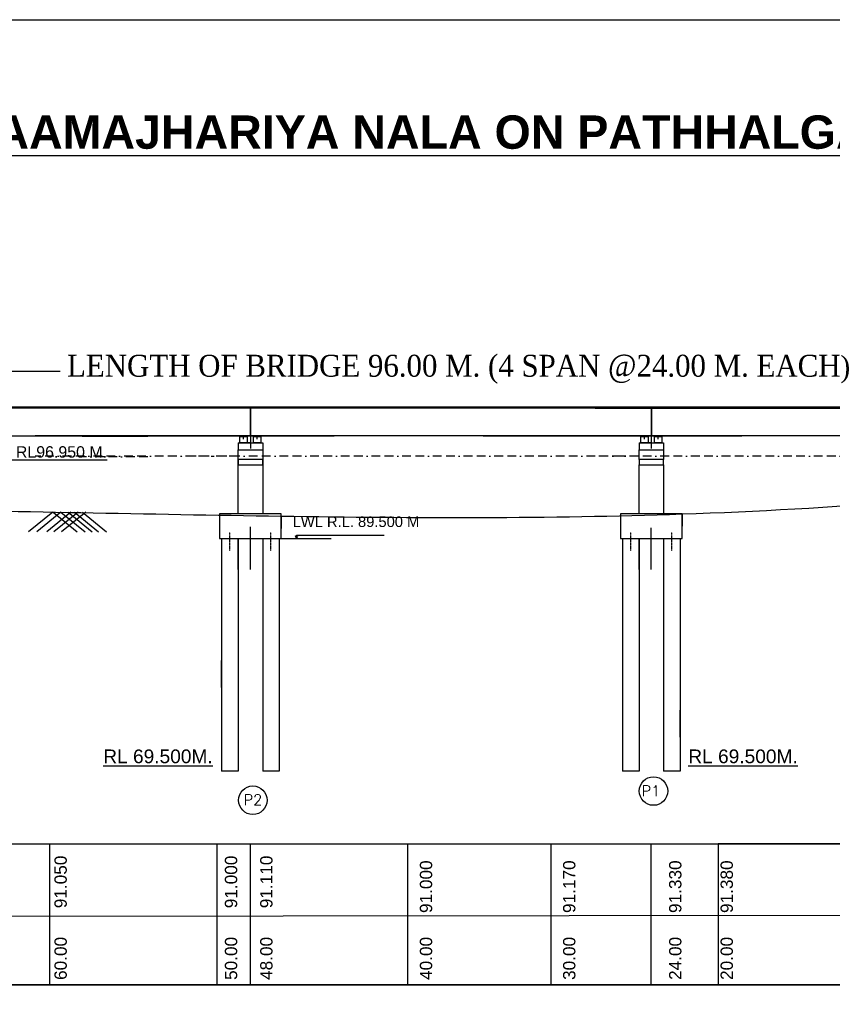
# Model space of a CAD drawing. Extents: x 629217 to 1787843, y 512199 to 1583660.
# Tile 9 of 10: x 766444 to 859099, y 779326 to 891582. Entities that reach past the tile are written whole.
import ezdxf

# ---------------------------------------------------------------- set-up
doc = ezdxf.new("R2010")
doc.units = ezdxf.units.MI
doc.header["$MEASUREMENT"] = 0
doc.linetypes.add('BORDER2', pattern=[0.875, 0.25, -0.125, 0.25, -0.125, 0, -0.125])
doc.linetypes.add('CENTER2', pattern=[1.125, 0.75, -0.125, 0.125, -0.125])
doc.layers.add('CEN', color=1, linetype='Continuous', lineweight=9)
doc.layers.add('STR', color=7, linetype='Continuous', lineweight=25)
doc.layers.add('GROUND_LVL', color=114, linetype='Continuous')
doc.layers.add('TEXT', color=3, linetype='Continuous')
doc.styles.add('ROMANT', font='romant.shx')
doc.styles.get("Standard").update_dxf_attribs({"font": 'arial.ttf', "height": 500})

msp = doc.modelspace()

# ---------------------------------------------------------------- hatches: boundary and pattern name
at = {"ltscale": 0.5}
h = msp.add_hatch(color=0, dxfattribs=at)
h.paths.add_polyline_path([(791966.9, 844107), (791966.9, 844046.2), (792218.1, 844046.2), (792218.1, 844107)])
h.paths.add_polyline_path([(791718.9, 844107), (791718.9, 844046.2), (791966.9, 844046.2), (791966.9, 844107)])
h = msp.add_hatch(color=0, dxfattribs=at)
h.paths.add_polyline_path([(793280.6, 844107), (793280.6, 844046.2), (793528.5, 844046.2), (793528.5, 844107)])
h.paths.add_polyline_path([(793779.8, 844046.2), (793779.8, 844107), (793528.5, 844107), (793528.5, 844046.2)])
h = msp.add_hatch(color=0, dxfattribs=at)
h.paths.add_polyline_path([(837682.2, 844107.9), (837682.2, 844047.1), (837933.5, 844047.1), (837933.5, 844107.9)])
h.paths.add_polyline_path([(837434.3, 844107.9), (837434.3, 844047.1), (837682.2, 844047.1), (837682.2, 844107.9)])
h = msp.add_hatch(color=0, dxfattribs=at)
h.paths.add_polyline_path([(838995.9, 844107.9), (838995.9, 844047.1), (839243.9, 844047.1), (839243.9, 844107.9)])
h.paths.add_polyline_path([(839495.1, 844047.1), (839495.1, 844107.9), (839243.9, 844107.9), (839243.9, 844047.1)])

# ---------------------------------------------------------------- linework, layer by layer
at = {"color": 0, "ltscale": 0.5}
for p, q in [((771054.9, 851462.1), (700608.3, 851469.8)), ((792715.7, 847344), (792715.7, 844107)), ((792746.9, 846429.1), (792746.9, 842701.8)), ((792778.1, 847344), (792778.1, 844107)), ((838462.2, 847391.3), (832071.5, 847391.3)), ((884926.4, 847391.3), (832071.5, 847391.3)), ((832071.5, 847273.8), (884926.4, 847273.8)), ((832071.5, 847273.8), (838431, 847273.8)), ((838431, 847344.9), (838431, 844107.9)), ((838462.2, 846430), (838462.2, 842702.7)), ((838493.4, 847344.9), (838493.4, 844107.9)), ((773576.5, 844107.4), (781061.1, 844107.4)), ((784964.5, 844154.7), (802301.5, 844154.7)), ((791342.9, 843327), (791342.9, 842547)), ((791342.9, 843327), (792746.9, 843327)), ((791537.9, 843327), (791537.9, 844046.2)), ((791537.9, 844046.2), (792395.9, 844046.2)), ((792395.9, 843327), (791537.9, 843327)), ((792218.1, 844107), (791718.9, 844107)), ((791718.9, 844107), (791718.9, 844046.2)), ((791966.9, 843739.5), (791966.9, 844152)), ((792746.9, 843327), (791966.9, 843327)), ((792395.9, 843327), (791966.9, 843327)), ((792218.1, 844046.2), (792218.1, 844107)), ((792715.7, 844107), (792218.1, 844107)), ((792358.5, 844046.2), (792218.1, 844046.2)), ((792395.9, 844046.2), (792395.9, 843327)), ((793058.9, 844107), (792778.1, 844107)), ((793058.9, 844107), (793682.9, 844107)), ((793099.5, 843327), (793099.5, 844046.2)), ((793099.5, 844046.2), (793957.5, 844046.2)), ((793099.5, 844046.2), (793957.5, 844046.2)), ((793957.5, 843327), (793099.5, 843327)), ((793779.8, 844107), (793280.6, 844107)), ((793280.6, 844107), (793280.6, 844046.2)), ((793528.5, 843739.5), (793528.5, 844152)), ((793957.5, 843327), (793528.5, 843327)), ((793779.8, 844046.2), (793779.8, 844107)), ((793957.5, 844046.2), (793957.5, 843327)), ((794150.9, 843327), (794150.9, 842547)), ((819291.9, 844154.7), (838431, 844154.7)), ((832071.5, 844154.7), (848771.4, 844154.7)), ((837058.2, 843327.9), (837058.2, 842547.9)), ((837058.2, 843327.9), (838462.2, 843327.9)), ((837253.2, 843327.9), (837253.2, 844047.1)), ((837253.2, 844047.1), (838111.2, 844047.1)), ((838111.2, 843327.9), (837253.2, 843327.9)), ((837434.3, 844107.9), (837434.3, 844047.1)), ((837682.2, 843740.4), (837682.2, 844152.9)), ((838462.2, 843327.9), (837682.2, 843327.9)), ((838111.2, 843327.9), (837682.2, 843327.9)), ((837933.5, 844047.1), (837933.5, 844107.9)), ((838073.9, 844047.1), (837933.5, 844047.1)), ((838111.2, 844047.1), (838111.2, 843327.9)), ((838774.2, 844107.9), (838493.4, 844107.9)), ((838814.9, 843327.9), (838814.9, 844047.1)), ((838814.9, 844047.1), (839672.9, 844047.1)), ((838814.9, 844047.1), (839672.9, 844047.1)), ((839672.9, 843327.9), (838814.9, 843327.9)), ((838995.9, 844107.9), (838995.9, 844047.1)), ((839243.9, 843740.4), (839243.9, 844152.9)), ((839672.9, 843327.9), (839243.9, 843327.9)), ((839495.1, 844047.1), (839495.1, 844107.9)), ((839672.9, 844047.1), (839672.9, 843327.9)), ((839866.2, 843327.9), (839866.2, 842547.9)), ((791342.9, 842547), (794150.9, 842547)), ((791342.9, 841455), (791342.9, 842547)), ((794150.9, 842547), (794150.9, 841455)), ((837058.2, 842547.9), (839866.2, 842547.9)), ((837058.2, 841455.9), (837058.2, 842547.9)), ((839866.2, 842547.9), (839866.2, 841455.9)), ((791342.9, 835227), (791342.9, 841746.3)), ((794150.9, 841455), (791342.9, 841455)), ((791342.9, 841455), (791342.9, 840831)), ((791342.9, 840583.4), (791342.9, 841455)), ((791342.9, 840531.4), (791342.9, 841455)), ((791342.9, 840831), (794150.9, 840831)), ((791342.9, 835227), (791342.9, 840831)), ((794150.9, 841746.3), (794150.9, 835227)), ((794150.9, 840831), (794150.9, 841455)), ((794150.9, 841455), (794150.9, 840583.4)), ((794150.9, 841455), (794150.9, 840531.4)), ((794150.9, 840831), (794150.9, 835227)), ((839866.2, 841455.9), (837058.2, 841455.9)), ((837058.2, 841455.9), (837058.2, 840831.9)), ((837058.2, 840831.9), (839866.2, 840831.9)), ((837058.2, 835227), (837058.2, 840831.9)), ((837058.2, 840593.4), (837058.2, 840831.9)), ((837058.2, 840593.4), (837058.2, 840831.9)), ((839866.2, 840831.9), (839866.2, 841455.9)), ((839866.2, 840831.9), (839866.2, 840730.4)), ((839866.2, 840831.9), (839866.2, 840593.4)), ((839866.2, 840831.9), (839866.2, 835227)), ((796256.9, 835227), (789236.9, 835227)), ((789236.9, 835227), (789236.9, 832419)), ((791342.9, 835227), (791342.9, 835532.5)), ((791342.9, 835227), (791342.9, 835497.6)), ((794150.9, 835532.5), (794150.9, 835227)), ((794150.9, 835497.6), (794150.9, 835227)), ((841972.2, 835227), (834952.2, 835227)), ((834952.2, 835227), (834952.2, 832419)), ((837058.2, 835227), (837058.2, 835527.6)), ((837058.2, 835227), (837058.2, 835504)), ((839866.2, 835527.6), (839866.2, 835227)), ((839866.2, 835504), (839866.2, 835227)), ((792746.9, 828884), (792746.9, 833757)), ((838462.2, 828884), (838462.2, 833638)), ((789236.9, 832419), (796256.9, 832419)), ((789470.9, 832419), (789470.9, 805920.8)), ((791342.9, 828884), (791342.9, 832419)), ((791342.9, 832419), (791342.9, 805920.8)), ((794150.9, 832419), (794150.9, 828884)), ((794150.9, 832419), (794150.9, 805920.8)), ((796022.9, 832419), (796022.9, 805920.8)), ((798000.5, 832419), (797873.4, 832729)), ((798000.5, 832419), (798000.5, 832825.4)), ((798000.5, 832825.4), (808020, 832825.4)), ((798000.5, 832419), (798139.3, 832697.4)), ((834952.2, 832419), (841972.2, 832419)), ((835186.2, 832419), (835186.2, 805920.8)), ((837058.2, 828884), (837058.2, 832419)), ((837058.2, 832419), (837058.2, 805920.8)), ((839866.2, 832419), (839866.2, 828884)), ((839866.2, 832419), (839866.2, 805920.8)), ((841738.2, 832419), (841738.2, 805920.8)), ((791342.9, 829369.2), (791342.9, 830414.4)), ((794150.9, 830414.4), (794150.9, 829369.2)), ((837058.2, 829369.2), (837058.2, 830414.4)), ((839866.2, 830414.4), (839866.2, 829369.2))]:
    msp.add_line(p, q, dxfattribs=at)
at = {"ltscale": 10}
for p, q in [((832071.5, 847391.3), (698586.5, 847391.3)), ((832071.5, 847273.8), (699956, 847273.8)), ((841972.2, 835227), (841972.2, 833823.5)), ((796256.9, 834987), (796256.9, 833583.5)), ((865141.3, 797604.6), (846091.3, 797604.6)), ((769891.3, 781532.6), (750841.3, 781532.6)), ((788941.3, 781532.6), (769891.3, 781532.6)), ((807991.3, 781532.6), (788941.3, 781532.6)), ((827041.3, 781532.6), (807991.3, 781532.6)), ((846091.3, 781532.6), (827041.3, 781532.6))]:
    msp.add_line(p, q, dxfattribs=at)
at = {"color": 0, "ltscale": 10}
for p, q in [((792746.9, 844107.4), (747031.5, 844107.4)), ((781061.1, 844107.4), (747031.5, 844107.4)), ((792746.9, 844154.7), (768226, 844154.7)), ((838431, 844154.7), (792746.9, 844154.7)), ((838462.2, 844154.7), (832071.5, 844154.7)), ((838462.2, 844154.7), (848771.4, 844154.7)), ((872597.5, 844154.7), (838462.2, 844154.7)), ((884177.6, 844154.7), (838462.2, 844154.7)), ((796256.9, 832419), (801940.5, 832419)), ((789470.9, 815444.6), (789470.9, 818516.6)), ((841738.2, 809799.9), (841738.2, 812871.9)), ((791342.9, 805920.8), (789470.9, 805920.8)), ((796022.9, 805920.8), (794150.9, 805920.8)), ((837058.2, 805920.8), (835186.2, 805920.8)), ((841738.2, 805920.8), (839866.2, 805920.8))]:
    msp.add_line(p, q, dxfattribs=at)
at = {"color": 5, "linetype": 'BORDER2', "ltscale": 4000}
for p, q in [((791342.9, 841807.3), (768226, 841806.1)), ((781061.1, 841760.5), (773576.5, 841760.1)), ((837058.2, 841809), (784964.5, 841806.2)), ((837058.2, 841808.3), (819291.9, 841807.3)), ((883982.6, 841810.9), (832071.5, 841808))]:
    msp.add_line(p, q, dxfattribs=at)
at = {"ltscale": 0.5}
for p, q in [((796256.9, 832419), (796256.9, 835227)), ((841972.2, 832419), (841972.2, 835227)), ((725285.2, 797602.5), (932701.5, 797605.6)), ((745469, 797602.4), (778229, 797603.3)), ((755524.1, 797602.7), (771124.1, 797603.2)), ((769891.3, 781532.6), (769891.3, 797603)), ((771124.1, 797603.1), (786724.1, 797603.4)), ((786724.1, 797603.4), (802324.1, 797603.7)), ((788941.3, 781532.6), (788941.3, 797603.3)), ((792746.9, 781532.8), (792746.9, 797603.7)), ((810713.2, 781532.6), (810713.2, 797603.7)), ((827041.3, 781532.6), (827041.3, 797603.7)), ((838462.2, 781532.8), (838462.2, 797604.4)), ((846091.3, 797604.6), (846091.3, 781532.6)), ((725285.2, 789353.3), (939425.5, 789576.2)), ((725285.2, 781532.8), (932669, 781532.8)), ((802324.1, 781532.8), (819102.3, 781532.8)), ((819102.3, 781532.8), (810713.2, 781532.8)), ((819102.3, 781532.8), (833524.1, 781532.8)), ((849124.1, 781532.8), (833524.1, 781532.8)), ((864724.1, 781532.8), (849124.1, 781532.8))]:
    msp.add_line(p, q, dxfattribs=at)
at = {"color": 0, "linetype": 'CENTER2', "ltscale": 0.5}
for p, q in [((790406.9, 831019.7), (790406.9, 833155.3)), ((795086.9, 831019.7), (795086.9, 833155.3)), ((836122.2, 831019.7), (836122.2, 833155.3)), ((840802.2, 831019.7), (840802.2, 833155.3))]:
    msp.add_line(p, q, dxfattribs=at)
at = {"ltscale": 10}
msp.add_lwpolyline([(1007734.7, 512199), (629217, 512199), (629217, 891582.5), (1007734.7, 891582.5)], close=True, dxfattribs=at)
at = {"color": 12, "ltscale": 10}
msp.add_spline([(673625.5, 844562.5), (702310.5, 838375.5), (750509, 835767), (796256.9, 834987), (841972.2, 835227), (893237.5, 839039), (927903, 843294.5)], degree=3, dxfattribs=at)
at = {"layer": 'CEN', "color": 0, "ltscale": 0.5}
msp.add_line((793528.5, 844154.7), (793528.5, 843739.5), dxfattribs=at)
at = {"layer": 'GROUND_LVL', "color": 0, "ltscale": 0.5}
for p, q in [((770218.6, 835447.9), (767465.5, 833178.1)), ((771138.7, 835447.9), (768385.5, 833178.1)), ((772283.5, 835447.9), (769530.4, 833178.1)), ((770253.5, 835447.9), (773006.7, 833178.1)), ((773097.6, 835447.9), (770344.4, 833178.1)), ((771138.7, 835447.9), (773891.9, 833178.1)), ((773982.8, 835447.9), (771229.6, 833178.1)), ((771952.8, 835447.9), (774705.9, 833178.1)), ((772676.4, 835447.9), (775429.5, 833178.1)), ((773596.4, 835447.9), (776349.6, 833178.1))]:
    msp.add_line(p, q, dxfattribs=at)
at = {"layer": 'STR', "color": 0, "ltscale": 0.5}
for p, q in [((791342.9, 843327), (794150.9, 843327)), ((837058.2, 843327.9), (839866.2, 843327.9))]:
    msp.add_line(p, q, dxfattribs=at)
for centre in [(838712, 803639), (793027.2, 802594.7)]:
    msp.add_circle(centre, 1625.1, dxfattribs=at)

# ---------------------------------------------------------------- texts
at = {"color": 0, "ltscale": 0.5}
for s, insert, char_height, width, attachment_point in [('{\\fArial|b1|i0|c0|p34;\\LG.A.D FOR CONST. OF H.L. BRIDGE ACROSS AAMAJHARIYA NALA ON PATHHALGAON TO SARASMAL BUDHAGAON -LAILUNGA ROAD.}', (822058.4, 880667.7), 3800, 489100.805, 2), ('LWL R.L. 89.500 M', (797566.6, 834942.2), 1200, 15896.037, 1)]:
    msp.add_mtext(s, dxfattribs=dict(at, insert=insert, char_height=char_height, width=width, attachment_point=attachment_point))
at = {"color": 0, "ltscale": 0.5, "insert": (771834.9, 853378.8), "char_height": 2340, "attachment_point": 1}
msp.add_mtext('{\\fTimes New Roman|b0|i0|c0|p18;\\H1.067x;LENGTH OF BRIDGE 96.00 M. (4 SPAN @24.00 M. EACH\\H0.9375x;)}', dxfattribs=at)
at = {"ltscale": 0.5, "char_height": 780, "width": 15787.211, "attachment_point": 1, "rotation": 90}
for s, insert in [('  {\\H1.8x;60.00      91.050}', (770406.4, 781497.8)), ('  {\\H1.8x;50.00      91.000}', (789838.6, 781497.8)), ('  {\\H1.8x;48.00      91.110}', (793864.9, 781498)), ('  {\\H1.8x;40.00     91.000}', (812069.6, 781497.8)), ('  {\\H1.8x;30.00     91.170}', (828397.7, 781497.8)), ('  {\\H1.8x;24.00     91.330}', (840487.4, 781498)), ('  {\\H1.8x;20.00     91.380}', (846358, 781497.8))]:
    msp.add_mtext(s, dxfattribs=dict(at, insert=insert))
at = {"layer": 'TEXT', "color": 0, "ltscale": 0.5, "style": 'ROMANT'}
for s, p in [('P1', (837343.8, 803055.8)), ('P2', (791963.4, 802032.6))]:
    msp.add_text(s, height=1216.8, dxfattribs=at).set_placement(p)
at = {"layer": 'TEXT', "color": 0, "ltscale": 0.5, "attachment_point": 1}
for s, insert, char_height, width in [('{\\LSOFFIT LEVEL RL96.950 M.}', (752890.5, 842952.1), 1300, 29340.44), ('{\\H0.8333x;\\LRL 69.500M.\\H1.2x; }', (775973.3, 808376.7), 1872, 19313.955), ('{\\H0.8333x;\\LRL 69.500M.\\H1.2x; }', (842680.8, 808376.7), 1872, 19313.955)]:
    msp.add_mtext(s, dxfattribs=dict(at, insert=insert, char_height=char_height, width=width))

doc.saveas('drawing.dxf')
